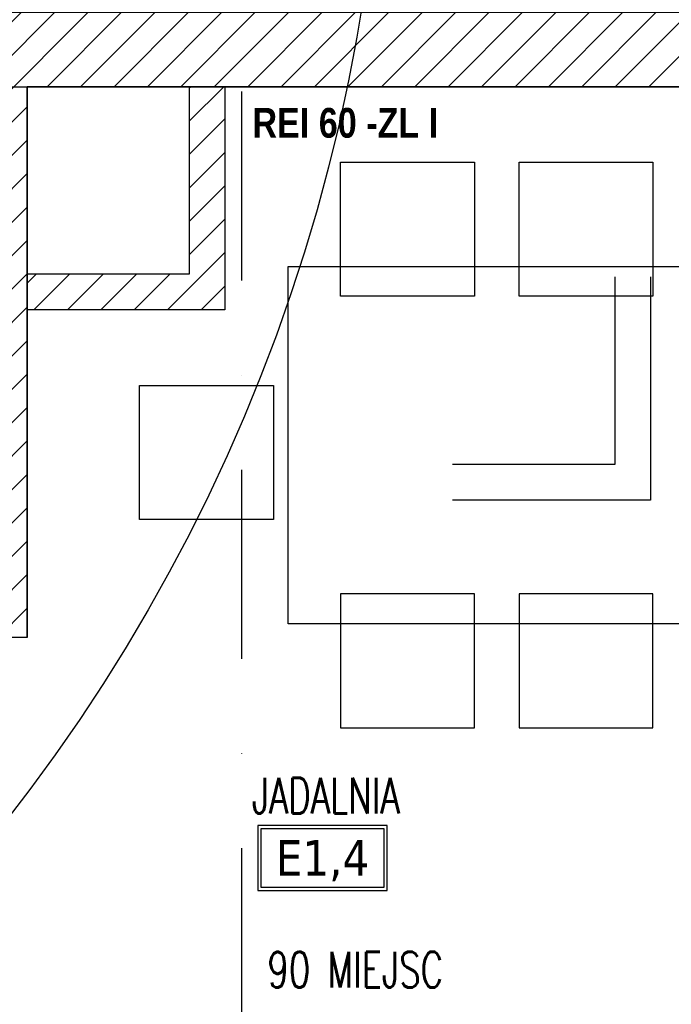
# Model space of a CAD drawing. Header units: millimetres. Extents: x 42924 to 92944, y -369470 to -179866.
# Tile 167 of 256: x 61937 to 62155, y -185002 to -184671. Entities that reach past the tile are written whole.
import ezdxf
from ezdxf.enums import TextEntityAlignment as Align

# ---------------------------------------------------------------- set-up
doc = ezdxf.new("R2010")
doc.units = ezdxf.units.MM
doc.linetypes.add('DASHDOT', pattern=[25.4, 12.7, -6.35, 0, -6.35])
for name, color, linetype in [('! WYPOSAŻENIE', 8, 'Continuous'), ('!! 0_Osie', 8, 'DASHDOT'), ('!! 1_ proj wyposdażenie', 54, 'Continuous'), ('!! 1_hatch projektowane ściany', 8, 'Continuous'), ('!! 1_OPIS POM NOWE', 123, 'Continuous'), ('!! 1_PROJ Sciany', 8, 'Continuous'), ('!! 1_PROJ ŻELBET', 8, 'Continuous'), ('0-osie-liniA', 8, 'DASHDOT')]:
    doc.layers.add(name, color=color, linetype=linetype)
doc.layers.add('E_SAP_ZASIĘG', color=150, linetype='Continuous', plot=False)
doc.styles.add('ARIAL', font='tahoma.ttf')
doc.styles.add('STYLE7', font='ARIALNB.TTF')
doc.styles.add('TXT', font='simplex.shx')

# ---------------------------------------------------------------- blocks, each defined once
blk = doc.blocks.new('BLOK OSI')
at = {"layer": '0-osie-liniA', "ltscale": 5}
blk.add_lwpolyline([(53191.21, -193626.89), (53191.21, -199860.82)], dxfattribs=at)

msp = doc.modelspace()

# ---------------------------------------------------------------- hatches: boundary and pattern name
at = {"layer": '!! 1_hatch projektowane ściany'}
h = msp.add_hatch(dxfattribs=at)
h.set_pattern_fill('ANSI31', color=256, scale=2.5)
h.set_pattern_definition([(45, (2e-11, 13686.7005), (-5.61266008, 5.61266008), [])])
h.paths.add_polyline_path([(61675.06965, -184878.8878), (61675.06965, -184853.8878), (61919.06965, -184853.8878), (61919.06965, -184693.8878), (61675.06965, -184693.8878), (61675.06965, -184668.8878), (62250.06965, -184668.8878), (62250.06965, -184388.8878), (61831.56735, -184388.8878), (61831.56735, -184363.8878), (62275.06965, -184363.8878), (62275.06965, -184693.8878), (61939.06965, -184693.8878), (61939.06965, -184878.8878)])
h = msp.add_hatch(dxfattribs=at)
h.set_pattern_fill('ANSI31', color=256, scale=2.5)
h.set_pattern_definition([(45, (5, 13699.74), (-5.61266008, 5.61266008), [])])
h.paths.add_polyline_path([(61939.06965, -184768.8878), (61939.06965, -184756.8878), (61993.51687, -184756.8878), (61993.51687, -184693.8878), (62005.51687, -184693.8878), (62005.51687, -184768.8878), (61939.06965, -184768.8878)])

# ---------------------------------------------------------------- linework, layer by layer
at = {"layer": '!! 1_ proj wyposdażenie'}
for points in [[(62044.29872, -184719.29303), (62089.29872, -184719.29303), (62089.29872, -184764.29303), (62044.29872, -184764.29303)], [(62104.29872, -184719.29303), (62149.29872, -184719.29303), (62149.29872, -184764.29303), (62104.29872, -184764.29303)], [(62026.79872, -184754.29303), (62306.79872, -184754.29303), (62306.79872, -184874.29303), (62026.79872, -184874.29303)], [(61976.79872, -184839.29303), (61976.79872, -184794.29303), (62021.79872, -184794.29303), (62021.79872, -184839.29303)], [(62044.29872, -184909.29303), (62089.29872, -184909.29303), (62089.29872, -184864.29303), (62044.29872, -184864.29303)], [(62104.29872, -184909.29303), (62149.29872, -184909.29303), (62149.29872, -184864.29303), (62104.29872, -184864.29303)]]:
    msp.add_lwpolyline(points, close=True, dxfattribs=at)
at = {"layer": '!! 1_hatch projektowane ściany'}
msp.add_lwpolyline([(61675.06965, -184878.8878), (61675.06965, -184853.8878), (61919.06965, -184853.8878), (61919.06965, -184693.8878), (61675.06965, -184693.8878), (61675.06965, -184668.8878), (62250.06965, -184668.8878), (62250.06965, -184388.8878), (61831.56735, -184388.8878), (61831.56735, -184363.8878), (62275.06965, -184363.8878), (62275.06965, -184693.8878), (61939.06965, -184693.8878), (61939.06965, -184878.8878)], close=True, dxfattribs=at)
at = {"layer": '!! 1_OPIS POM NOWE'}
for points in [[(62016.53632, -184963.83927), (62060.05632, -184963.83927), (62060.05632, -184942.07927), (62016.53632, -184942.07927)], [(62017.62432, -184962.75127), (62058.96832, -184962.75127), (62058.96832, -184943.16727), (62017.62432, -184943.16727)]]:
    msp.add_lwpolyline(points, close=True, dxfattribs=at)
at = {"layer": '!! 1_PROJ Sciany'}
for points in [[(61993.51687, -184693.8878), (61993.51687, -184756.8878), (61939.06965, -184756.8878)], [(62005.51687, -184693.8878), (62005.51687, -184768.8878), (61939.06965, -184768.8878)], [(62136.43798, -184757.77429), (62136.43798, -184820.77429), (62081.99076, -184820.77429)], [(62148.43798, -184757.77429), (62148.43798, -184832.77429), (62081.99076, -184832.77429)]]:
    msp.add_lwpolyline(points, dxfattribs=at)
at = {"layer": '!! 1_PROJ ŻELBET'}
for points in [[(61675.06965, -184693.8878), (62275.06965, -184693.8878)], [(61939.06965, -184878.8878), (61939.06965, -184693.8878)]]:
    msp.add_lwpolyline(points, dxfattribs=at)
at = {"layer": 'E_SAP_ZASIĘG'}
msp.add_circle((61459.23087, -184571.00094), 600, dxfattribs=at)

# ---------------------------------------------------------------- block references
at = {"layer": '!! 0_Osie'}
msp.add_blockref('BLOK OSI', (8819.85593, 13761.2005), dxfattribs=at)

# ---------------------------------------------------------------- texts
at = {"layer": '! WYPOSAŻENIE', "insert": (62014.76813, -184701.03162), "char_height": 10, "attachment_point": 1, "style": 'STYLE7'}
msp.add_mtext_dynamic_manual_height_columns('REI 60 -ZL I', width=106.301417, gutter_width=75, heights=[0], dxfattribs=at)
at = {"layer": '!! 1_OPIS POM NOWE', "style": 'TXT', "width": 0.7}
for s, p in [('JADALNIA', (62039.41146, -184938.03296)), ('90 MIEJSC', (62049.30221, -184996.47803))]:
    msp.add_text(s, height=12, dxfattribs=at).set_placement(p, align=Align.CENTER)
at = {"layer": '!! 1_OPIS POM NOWE', "style": 'ARIAL'}
msp.add_attdef('E1,4', text='', height=11.968, dxfattribs=at).set_placement((62038.29632, -184952.95927), align=Align.MIDDLE_CENTER)

doc.saveas('drawing.dxf')
